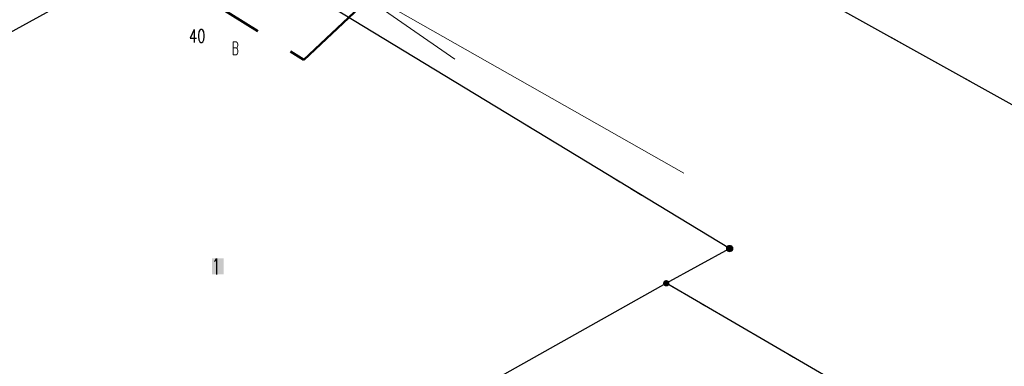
# Model space of a CAD drawing. Header units: millimetres. Extents: x 5507581 to 5508583, y 5765457 to 5766184.
# Tile 4 of 59: x 5507720 to 5507797, y 5765553 to 5765580. Entities that reach past the tile are written whole.
import ezdxf
from ezdxf.enums import TextEntityAlignment as Align

# ---------------------------------------------------------------- set-up
doc = ezdxf.new("R2010")
doc.units = ezdxf.units.MM
doc.linetypes.add('PRZER1-1', pattern=[2, 1, -1])
doc.linetypes.add('Przerywana 42 __ __ __ __ __ __ __ __ __ __', pattern=[3, 2, -1])
doc.layers.get('0').update_dxf_attribs({"lineweight": 18})
for name, color, linetype, lineweight in [('EGDE', 122, 'Continuous', 18), ('EGDE_O', 7, 'Continuous', 18), ('EGPG', 7, 'Continuous', 18), ('GEPADR_O', 7, 'Continuous', 18), ('ZAKRES', 24, 'Przerywana 42 __ __ __ __ __ __ __ __ __ __', 50)]:
    doc.layers.add(name, color=color, linetype=linetype, lineweight=lineweight)
for name, color, linetype, lineweight, true_color in [('EGUG', 7, 'Continuous', 18, 0x008000), ('EGUG_O', 7, 'Continuous', 18, 0x008000), ('SUEP', 1, 'Continuous', 18, 0xff0000), ('SUTP', 7, 'Continuous', 18, 0xff9100)]:
    doc.layers.add(name, color=color, linetype=linetype, lineweight=lineweight, true_color=true_color)
doc.styles.add('opisy', font='romans.shx', dxfattribs={"width": 0.6})

# ---------------------------------------------------------------- blocks, each defined once
blk = doc.blocks.new('D_GEPPGD1_2')
at = {"true_color": 0xffffff}
blk.add_hatch(color=7, dxfattribs=at).paths.add_polyline_path([(0, -0.25), (0.077254, -0.237764), (0.146946, -0.202254), (0.202254, -0.146946), (0.237764, -0.077254), (0.25, 0), (0.237764, 0.077254), (0.202254, 0.146946), (0.146946, 0.202254), (0.077254, 0.237764), (0, 0.25), (-0.077254, 0.237764), (-0.146946, 0.202254), (-0.202254, 0.146946), (-0.237764, 0.077254), (-0.25, 0), (-0.237764, -0.077254), (-0.202254, -0.146946), (-0.146946, -0.202254), (-0.077254, -0.237764)])
blk.add_hatch(color=0).paths.add_polyline_path([(0, -0.045), (0.013906, -0.042798), (0.02645, -0.036406), (0.036406, -0.02645), (0.042798, -0.013906), (0.045, 0), (0.042798, 0.013906), (0.036406, 0.02645), (0.02645, 0.036406), (0.013906, 0.042798), (0, 0.045), (-0.013906, 0.042798), (-0.02645, 0.036406), (-0.036406, 0.02645), (-0.042798, 0.013906), (-0.045, 0), (-0.042798, -0.013906), (-0.036406, -0.02645), (-0.02645, -0.036406), (-0.013906, -0.042798)])
blk = doc.blocks.new('D_GEPPGD1_1')
at = {"true_color": 0xffffff}
blk.add_hatch(color=7, dxfattribs=at).paths.add_polyline_path([(0, -0.25), (0.077254, -0.237764), (0.146946, -0.202254), (0.202254, -0.146946), (0.237764, -0.077254), (0.25, 0), (0.237764, 0.077254), (0.202254, 0.146946), (0.146946, 0.202254), (0.077254, 0.237764), (0, 0.25), (-0.077254, 0.237764), (-0.146946, 0.202254), (-0.202254, 0.146946), (-0.237764, 0.077254), (-0.25, 0), (-0.237764, -0.077254), (-0.202254, -0.146946), (-0.146946, -0.202254), (-0.077254, -0.237764)])
at = {"color": 0}
blk.add_lwpolyline([(0, 0.25), (0.077254, 0.237764), (0.146946, 0.202254), (0.202254, 0.146946), (0.237764, 0.077254), (0.25, 0), (0.237764, -0.077254), (0.202254, -0.146946), (0.146946, -0.202254), (0.077254, -0.237764), (0, -0.25), (-0.077254, -0.237764), (-0.146946, -0.202254), (-0.202254, -0.146946), (-0.237764, -0.077254), (-0.25, 0), (-0.237764, 0.077254), (-0.202254, 0.146946), (-0.146946, 0.202254), (-0.077254, 0.237764)], close=True, dxfattribs=at)

msp = doc.modelspace()

# ---------------------------------------------------------------- hatches: boundary and pattern name
at = {"layer": 'GEPADR_O', "true_color": 0xffffff}
msp.add_hatch(color=7, dxfattribs=at).paths.add_polyline_path([(5507734.81, 5765559.723), (5507734.81, 5765560.973), (5507735.73, 5765560.973), (5507735.73, 5765559.723)], flags=0)

# ---------------------------------------------------------------- linework, layer by layer
at = {"layer": 'EGDE', "linetype": 'Continuous', "lineweight": 30}
for points in [[(5507581.013, 5765694.18), (5507591.06, 5765687.238), (5507601.718, 5765680.901), (5507609.498, 5765676.249), (5507631.035, 5765664.041), (5507641.153, 5765659.463), (5507721.233, 5765616.121), (5507727.712, 5765612.759), (5507751.074, 5765598.621), (5507799.517, 5765571.683), (5507833.802, 5765552.875), (5507854.091, 5765541.744), (5507885.517, 5765522.498), (5507911.13, 5765506.812), (5507923.346, 5765499.31), (5507957.235, 5765481.932), (5507972.443, 5765476.99), (5507977.604, 5765475.288), (5507980.593, 5765473.675)], [(5507917.907, 5765473.675), (5507861.769, 5765505.789), (5507784.31, 5765550.848), (5507783.618, 5765551.254), (5507770.238, 5765559.038), (5507775.178, 5765561.742), (5507733.941, 5765586.764), (5507732.84, 5765597.682), (5507699.244, 5765606.633), (5507686.624, 5765614.335), (5507670.916, 5765623.617), (5507604.762, 5765658.565), (5507581.013, 5765674.699)]]:
    msp.add_lwpolyline(points, dxfattribs=at)
for points in [[(5507773.339, 5765619.588), (5507751.074, 5765598.621), (5507799.517, 5765571.683), (5507833.802, 5765552.875), (5507827.892, 5765559.396), (5507805.729, 5765583.849)], [(5507733.941, 5765586.764), (5507705.58, 5765571.178), (5507678.94, 5765556.021), (5507651.812, 5765541.603), (5507669.022, 5765559.704), (5507665.96, 5765561.935), (5507723.55, 5765592.72)], [(5507705.58, 5765571.178), (5507728.108, 5765535.383), (5507770.238, 5765559.038), (5507775.178, 5765561.742), (5507733.941, 5765586.764)]]:
    msp.add_lwpolyline(points, close=True, dxfattribs=at)
at = {"layer": 'EGUG', "color": 96, "linetype": 'PRZER1-1', "lineweight": 18, "true_color": 0x008000}
for points in [[(5507581.013, 5765694.18), (5507591.06, 5765687.238), (5507601.718, 5765680.901), (5507609.498, 5765676.249), (5507631.035, 5765664.041), (5507641.153, 5765659.463), (5507721.233, 5765616.121), (5507727.712, 5765612.759), (5507751.074, 5765598.621), (5507799.517, 5765571.683), (5507833.802, 5765552.875), (5507854.091, 5765541.744), (5507885.517, 5765522.498), (5507911.13, 5765506.812), (5507923.346, 5765499.31), (5507957.235, 5765481.932), (5507972.443, 5765476.99), (5507977.604, 5765475.288), (5507980.593, 5765473.675)], [(5507917.907, 5765473.675), (5507861.769, 5765505.789), (5507784.31, 5765550.848), (5507783.618, 5765551.254), (5507770.238, 5765559.038), (5507775.178, 5765561.742), (5507733.941, 5765586.764), (5507732.84, 5765597.682), (5507699.244, 5765606.633), (5507686.624, 5765614.335), (5507670.916, 5765623.617), (5507604.762, 5765658.565), (5507581.013, 5765674.699)]]:
    msp.add_lwpolyline(points, dxfattribs=at)
for points in [[(5507773.339, 5765619.588), (5507751.074, 5765598.621), (5507799.517, 5765571.683), (5507833.802, 5765552.875), (5507827.892, 5765559.396), (5507805.729, 5765583.849)], [(5507733.941, 5765586.764), (5507705.58, 5765571.178), (5507678.94, 5765556.021), (5507651.812, 5765541.603), (5507669.022, 5765559.704), (5507665.96, 5765561.935), (5507723.55, 5765592.72), (5507732.84, 5765597.682)], [(5507705.58, 5765571.178), (5507728.108, 5765535.383), (5507770.238, 5765559.038), (5507775.178, 5765561.742), (5507733.941, 5765586.764)]]:
    msp.add_lwpolyline(points, close=True, dxfattribs=at)
at = {"layer": 'SUEP', "color": 1, "linetype": 'Continuous', "lineweight": 18, "true_color": 0xff0000}
msp.add_lwpolyline([(5507771.61, 5765567.61), (5507746.04, 5765582.15), (5507747.03, 5765584), (5507752.78, 5765593.92), (5507750.63, 5765595.77), (5507749.87, 5765599.24), (5507753.01, 5765602.31), (5507744.34, 5765611), (5507748.16, 5765614.53)], dxfattribs=at)
at = {"layer": 'SUTP', "color": 30, "linetype": 'Continuous', "lineweight": 18, "true_color": 0xff9100}
msp.add_lwpolyline([(5507728.13, 5765606.82), (5507749.56, 5765593.97), (5507743.05, 5765583.932), (5507753.761, 5765576.496)], dxfattribs=at)
at = {"layer": 'ZAKRES', "color": 7, "ltscale": 3}
msp.add_lwpolyline([(5507997.653, 5765741.318), (5507987.407, 5765737.052), (5507976.84, 5765732.676), (5507960.825, 5765725.993), (5507949.539, 5765721.222), (5507916.426, 5765707.392), (5507894.317, 5765698.099), (5507886.285, 5765697.256), (5507871.366, 5765691.059), (5507798.669, 5765659.191), (5507746.142, 5765632.61), (5507718.025, 5765619.218), (5507702.767, 5765600.941), (5507741.964, 5765576.467), (5507779.446, 5765611.606), (5507810.701, 5765630.801), (5507849.66, 5765646.907), (5507936.377, 5765683.591), (5507954.462, 5765692.059), (5508010.052, 5765714.628)], dxfattribs=at)

# ---------------------------------------------------------------- block references
at = {"layer": 'EGPG', "color": 7, "linetype": 'Continuous', "lineweight": 18}
for name, p in [('D_GEPPGD1_1', (5507775.178, 5765561.742)), ('D_GEPPGD1_2', (5507770.238, 5765559.038))]:
    msp.add_blockref(name, p, dxfattribs=at)

# ---------------------------------------------------------------- texts
at = {"layer": 'EGDE_O', "color": 122, "linetype": 'Continuous', "lineweight": 20, "ltscale": 0.2, "style": 'opisy', "width": 0.75}
msp.add_text('40', height=1, dxfattribs=at).set_placement((5507733.662, 5765577.815), align=Align.CENTER)
at = {"layer": 'EGUG_O', "color": 96, "linetype": 'Continuous', "lineweight": 20, "ltscale": 0.2, "true_color": 0x008000, "style": 'opisy', "width": 0.6}
msp.add_text('B', height=1, dxfattribs=at).set_placement((5507736.634, 5765576.854), align=Align.CENTER)
at = {"layer": 'GEPADR_O', "color": 7, "linetype": 'Continuous', "lineweight": 25, "ltscale": 0.25, "style": 'opisy', "width": 0.6}
msp.add_text('1', height=1.25, dxfattribs=at).set_placement((5507734.81, 5765559.723, 10.8))

doc.saveas('drawing.dxf')
